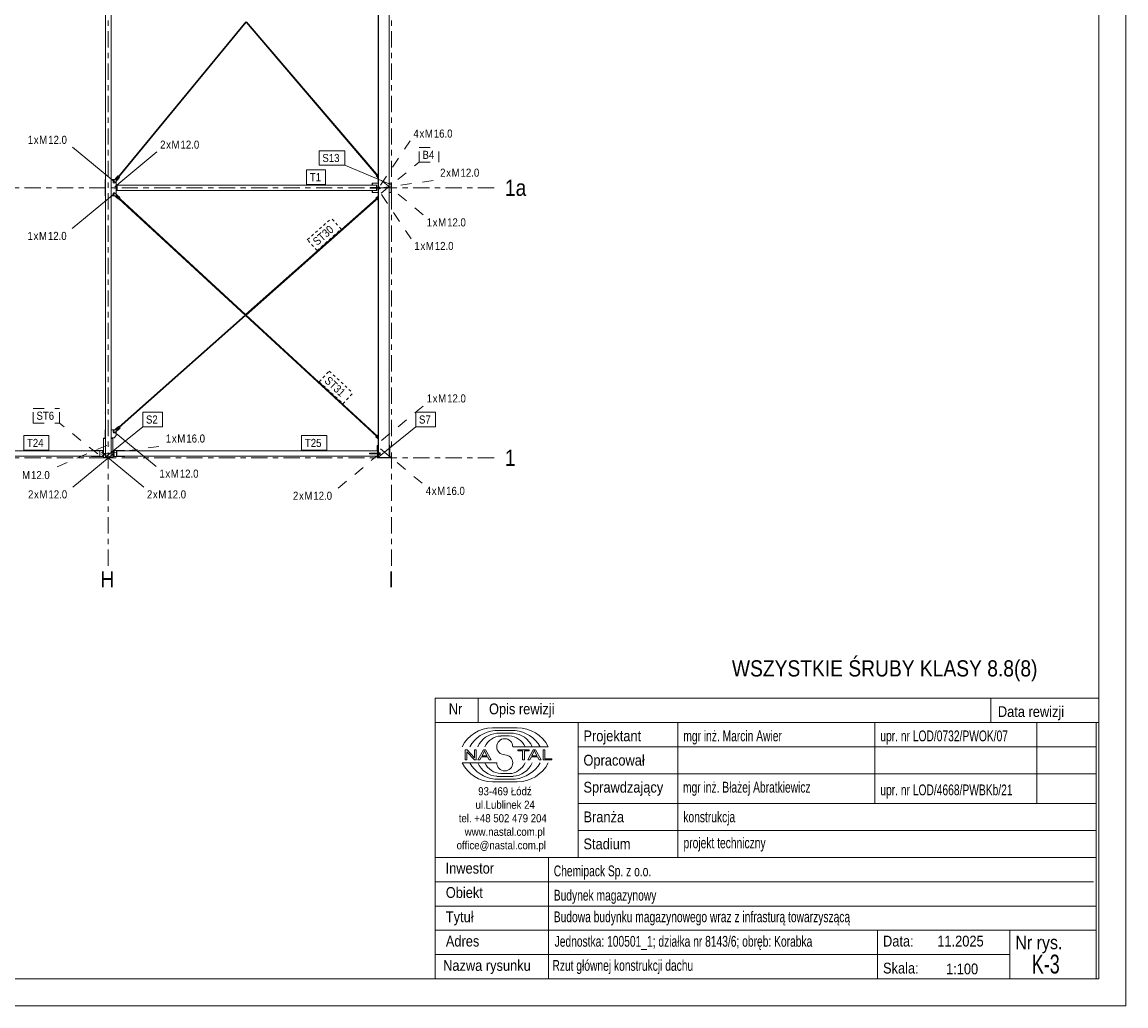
# Model space of a CAD drawing. Header units: millimetres. Extents: x -54 to 556, y -102 to 998.
# Tile 11 of 34: x 352 to 556, y -102 to 81. Entities that reach past the tile are written whole.
import ezdxf

# ---------------------------------------------------------------- set-up
doc = ezdxf.new("R2010")
doc.units = ezdxf.units.MM
for name, pattern in [('XKITLINE00', [0]), ('XKITLINE02', [4, 2, -2]), ('XKITLINE03', [6, 3, -1, 1, -1]), ('XKITLINE04', [3, 0.5, -0.5, 0.5, -0.5, 0.5, -0.5])]:
    doc.linetypes.add(name, pattern=pattern)
for name, color, linetype, lineweight in [('Arkusz rysunku', 3, 'Continuous', 0), ('Element', 2, 'Continuous', 0), ('Inny typ obiektu', 7, 'Continuous', 0), ('Spoina', 1, 'Continuous', 0), ('Znak elementu', 2, 'Continuous', 0), ('Znak śruby', 4, 'Continuous', 0), ('Śruba', 3, 'Continuous', 0)]:
    doc.layers.add(name, color=color, linetype=linetype, lineweight=lineweight)
doc.styles.add('ARIAL', font='ARIAL.TTF')

msp = doc.modelspace()

# ---------------------------------------------------------------- hatches: boundary and pattern name
at = {"layer": 'Śruba'}
for points in [[(368.59, 51.09), (368.59, 51.1), (368.6, 51.11), (368.6, 51.11), (368.6, 51.12), (368.6, 51.13), (368.61, 51.13), (368.61, 51.14), (368.62, 51.14), (368.62, 51.15), (368.63, 51.15), (368.64, 51.15), (368.64, 51.15), (368.65, 51.16), (368.66, 51.16), (368.66, 51.16), (368.67, 51.16), (368.68, 51.16), (368.68, 51.15), (368.69, 51.15), (368.7, 51.15), (368.7, 51.15), (368.71, 51.14), (368.71, 51.14), (368.72, 51.13), (368.72, 51.13), (368.72, 51.12), (368.73, 51.11), (368.73, 51.11), (368.73, 51.1), (368.73, 51.09), (368.73, 51.09), (368.73, 51.08), (368.73, 51.07), (368.73, 51.07), (368.73, 51.06), (368.72, 51.05), (368.72, 51.05), (368.72, 51.04), (368.71, 51.04), (368.71, 51.03), (368.7, 51.03), (368.7, 51.03), (368.69, 51.02), (368.68, 51.02), (368.68, 51.02), (368.67, 51.02), (368.66, 51.02), (368.66, 51.02), (368.65, 51.02), (368.64, 51.02), (368.64, 51.02), (368.63, 51.03), (368.62, 51.03), (368.62, 51.03), (368.61, 51.04), (368.61, 51.04), (368.6, 51.05), (368.6, 51.05), (368.6, 51.06), (368.6, 51.07), (368.59, 51.07), (368.59, 51.08), (368.59, 51.09)], [(368.68, 50.21), (368.68, 50.21), (368.68, 50.22), (368.68, 50.23), (368.69, 50.23), (368.69, 50.24), (368.69, 50.24), (368.7, 50.25), (368.7, 50.25), (368.71, 50.26), (368.72, 50.26), (368.72, 50.26), (368.73, 50.27), (368.73, 50.27), (368.74, 50.27), (368.75, 50.27), (368.76, 50.27), (368.76, 50.27), (368.77, 50.27), (368.78, 50.26), (368.78, 50.26), (368.79, 50.26), (368.79, 50.25), (368.8, 50.25), (368.8, 50.24), (368.81, 50.24), (368.81, 50.23), (368.81, 50.23), (368.82, 50.22), (368.82, 50.21), (368.82, 50.21), (368.82, 50.2), (368.82, 50.19), (368.82, 50.19), (368.82, 50.18), (368.81, 50.17), (368.81, 50.17), (368.81, 50.16), (368.8, 50.16), (368.8, 50.15), (368.79, 50.15), (368.79, 50.14), (368.78, 50.14), (368.78, 50.14), (368.77, 50.13), (368.76, 50.13), (368.76, 50.13), (368.75, 50.13), (368.74, 50.13), (368.73, 50.13), (368.73, 50.13), (368.72, 50.14), (368.72, 50.14), (368.71, 50.14), (368.7, 50.15), (368.7, 50.15), (368.69, 50.16), (368.69, 50.16), (368.69, 50.17), (368.68, 50.17), (368.68, 50.18), (368.68, 50.19), (368.68, 50.19), (368.68, 50.2)], [(368.68, 49.81), (368.68, 49.81), (368.68, 49.82), (368.68, 49.83), (368.69, 49.83), (368.69, 49.84), (368.69, 49.84), (368.7, 49.85), (368.7, 49.85), (368.71, 49.86), (368.72, 49.86), (368.72, 49.86), (368.73, 49.87), (368.73, 49.87), (368.74, 49.87), (368.75, 49.87), (368.76, 49.87), (368.76, 49.87), (368.77, 49.87), (368.78, 49.86), (368.78, 49.86), (368.79, 49.86), (368.79, 49.85), (368.8, 49.85), (368.8, 49.84), (368.81, 49.84), (368.81, 49.83), (368.81, 49.83), (368.82, 49.82), (368.82, 49.81), (368.82, 49.81), (368.82, 49.8), (368.82, 49.79), (368.82, 49.79), (368.82, 49.78), (368.81, 49.77), (368.81, 49.77), (368.81, 49.76), (368.8, 49.76), (368.8, 49.75), (368.79, 49.75), (368.79, 49.74), (368.78, 49.74), (368.78, 49.74), (368.77, 49.73), (368.76, 49.73), (368.76, 49.73), (368.75, 49.73), (368.74, 49.73), (368.73, 49.73), (368.73, 49.73), (368.72, 49.74), (368.72, 49.74), (368.71, 49.74), (368.7, 49.75), (368.7, 49.75), (368.69, 49.76), (368.69, 49.76), (368.69, 49.77), (368.68, 49.77), (368.68, 49.78), (368.68, 49.79), (368.68, 49.79), (368.68, 49.8)], [(368.54, 48.87), (368.54, 48.87), (368.54, 48.88), (368.55, 48.89), (368.55, 48.89), (368.55, 48.9), (368.56, 48.91), (368.56, 48.91), (368.57, 48.92), (368.57, 48.92), (368.58, 48.92), (368.58, 48.93), (368.59, 48.93), (368.6, 48.93), (368.6, 48.93), (368.61, 48.93), (368.62, 48.93), (368.62, 48.93), (368.63, 48.93), (368.64, 48.93), (368.64, 48.92), (368.65, 48.92), (368.65, 48.92), (368.66, 48.91), (368.66, 48.91), (368.67, 48.9), (368.67, 48.89), (368.67, 48.89), (368.68, 48.88), (368.68, 48.87), (368.68, 48.87), (368.68, 48.86), (368.68, 48.85), (368.68, 48.85), (368.68, 48.84), (368.67, 48.83), (368.67, 48.83), (368.67, 48.82), (368.66, 48.82), (368.66, 48.81), (368.65, 48.81), (368.65, 48.8), (368.64, 48.8), (368.64, 48.8), (368.63, 48.79), (368.62, 48.79), (368.62, 48.79), (368.61, 48.79), (368.6, 48.79), (368.6, 48.79), (368.59, 48.79), (368.58, 48.8), (368.58, 48.8), (368.57, 48.8), (368.57, 48.81), (368.56, 48.81), (368.56, 48.82), (368.55, 48.82), (368.55, 48.83), (368.55, 48.83), (368.54, 48.84), (368.54, 48.85), (368.54, 48.85), (368.54, 48.86)], [(368.55, 4.84), (368.55, 4.85), (368.55, 4.85), (368.55, 4.86), (368.55, 4.87), (368.56, 4.87), (368.56, 4.88), (368.57, 4.88), (368.57, 4.89), (368.58, 4.89), (368.58, 4.9), (368.59, 4.9), (368.59, 4.9), (368.6, 4.9), (368.61, 4.9), (368.61, 4.9), (368.62, 4.9), (368.63, 4.9), (368.63, 4.9), (368.64, 4.9), (368.65, 4.9), (368.65, 4.89), (368.66, 4.89), (368.66, 4.88), (368.67, 4.88), (368.67, 4.87), (368.68, 4.87), (368.68, 4.86), (368.68, 4.85), (368.68, 4.85), (368.68, 4.84), (368.68, 4.83), (368.68, 4.83), (368.68, 4.82), (368.68, 4.81), (368.68, 4.81), (368.68, 4.8), (368.67, 4.8), (368.67, 4.79), (368.66, 4.78), (368.66, 4.78), (368.65, 4.78), (368.65, 4.77), (368.64, 4.77), (368.64, 4.77), (368.63, 4.77), (368.62, 4.76), (368.61, 4.76), (368.61, 4.76), (368.6, 4.77), (368.59, 4.77), (368.59, 4.77), (368.58, 4.77), (368.58, 4.78), (368.57, 4.78), (368.57, 4.78), (368.56, 4.79), (368.56, 4.8), (368.55, 4.8), (368.55, 4.81), (368.55, 4.81), (368.55, 4.82), (368.55, 4.83), (368.54, 4.83)], [(366.24, 1.01), (366.24, 1.01), (366.24, 1.02), (366.24, 1.03), (366.25, 1.03), (366.25, 1.04), (366.25, 1.04), (366.26, 1.05), (366.26, 1.05), (366.27, 1.06), (366.27, 1.06), (366.28, 1.06), (366.29, 1.07), (366.29, 1.07), (366.3, 1.07), (366.31, 1.07), (366.31, 1.07), (366.32, 1.07), (366.33, 1.07), (366.33, 1.06), (366.34, 1.06), (366.35, 1.06), (366.35, 1.05), (366.36, 1.05), (366.36, 1.04), (366.37, 1.04), (366.37, 1.03), (366.37, 1.03), (366.37, 1.02), (366.38, 1.01), (366.38, 1.01), (366.38, 1), (366.38, 0.99), (366.38, 0.99), (366.37, 0.98), (366.37, 0.97), (366.37, 0.97), (366.37, 0.96), (366.36, 0.96), (366.36, 0.95), (366.35, 0.95), (366.35, 0.94), (366.34, 0.94), (366.33, 0.94), (366.33, 0.93), (366.32, 0.93), (366.31, 0.93), (366.31, 0.93), (366.3, 0.93), (366.29, 0.93), (366.29, 0.93), (366.28, 0.94), (366.27, 0.94), (366.27, 0.94), (366.26, 0.95), (366.26, 0.95), (366.25, 0.96), (366.25, 0.96), (366.25, 0.97), (366.24, 0.97), (366.24, 0.98), (366.24, 0.99), (366.24, 0.99), (366.24, 1)], [(366.24, 0.61), (366.24, 0.61), (366.24, 0.62), (366.24, 0.63), (366.25, 0.63), (366.25, 0.64), (366.25, 0.64), (366.26, 0.65), (366.26, 0.65), (366.27, 0.66), (366.27, 0.66), (366.28, 0.66), (366.29, 0.67), (366.29, 0.67), (366.3, 0.67), (366.31, 0.67), (366.31, 0.67), (366.32, 0.67), (366.33, 0.67), (366.33, 0.66), (366.34, 0.66), (366.35, 0.66), (366.35, 0.65), (366.36, 0.65), (366.36, 0.64), (366.37, 0.64), (366.37, 0.63), (366.37, 0.63), (366.37, 0.62), (366.38, 0.61), (366.38, 0.61), (366.38, 0.6), (366.38, 0.59), (366.38, 0.59), (366.37, 0.58), (366.37, 0.57), (366.37, 0.57), (366.37, 0.56), (366.36, 0.56), (366.36, 0.55), (366.35, 0.55), (366.35, 0.54), (366.34, 0.54), (366.33, 0.54), (366.33, 0.53), (366.32, 0.53), (366.31, 0.53), (366.31, 0.53), (366.3, 0.53), (366.29, 0.53), (366.29, 0.53), (366.28, 0.54), (366.27, 0.54), (366.27, 0.54), (366.26, 0.55), (366.26, 0.55), (366.25, 0.56), (366.25, 0.56), (366.25, 0.57), (366.24, 0.57), (366.24, 0.58), (366.24, 0.59), (366.24, 0.59), (366.24, 0.6)], [(368.64, 1.01), (368.64, 1.01), (368.64, 1.02), (368.64, 1.03), (368.64, 1.03), (368.65, 1.04), (368.65, 1.04), (368.66, 1.05), (368.66, 1.05), (368.67, 1.06), (368.67, 1.06), (368.68, 1.06), (368.69, 1.07), (368.69, 1.07), (368.7, 1.07), (368.71, 1.07), (368.71, 1.07), (368.72, 1.07), (368.73, 1.07), (368.73, 1.06), (368.74, 1.06), (368.74, 1.06), (368.75, 1.05), (368.76, 1.05), (368.76, 1.04), (368.76, 1.04), (368.77, 1.03), (368.77, 1.03), (368.77, 1.02), (368.77, 1.01), (368.78, 1.01), (368.78, 1), (368.78, 0.99), (368.77, 0.99), (368.77, 0.98), (368.77, 0.97), (368.77, 0.97), (368.76, 0.96), (368.76, 0.96), (368.76, 0.95), (368.75, 0.95), (368.74, 0.94), (368.74, 0.94), (368.73, 0.94), (368.73, 0.93), (368.72, 0.93), (368.71, 0.93), (368.71, 0.93), (368.7, 0.93), (368.69, 0.93), (368.69, 0.93), (368.68, 0.94), (368.67, 0.94), (368.67, 0.94), (368.66, 0.95), (368.66, 0.95), (368.65, 0.96), (368.65, 0.96), (368.64, 0.97), (368.64, 0.97), (368.64, 0.98), (368.64, 0.99), (368.64, 0.99), (368.64, 1)], [(368.64, 0.61), (368.64, 0.61), (368.64, 0.62), (368.64, 0.63), (368.64, 0.63), (368.65, 0.64), (368.65, 0.64), (368.66, 0.65), (368.66, 0.65), (368.67, 0.66), (368.67, 0.66), (368.68, 0.66), (368.69, 0.67), (368.69, 0.67), (368.7, 0.67), (368.71, 0.67), (368.71, 0.67), (368.72, 0.67), (368.73, 0.67), (368.73, 0.66), (368.74, 0.66), (368.74, 0.66), (368.75, 0.65), (368.76, 0.65), (368.76, 0.64), (368.76, 0.64), (368.77, 0.63), (368.77, 0.63), (368.77, 0.62), (368.77, 0.61), (368.78, 0.61), (368.78, 0.6), (368.78, 0.59), (368.77, 0.59), (368.77, 0.58), (368.77, 0.57), (368.77, 0.57), (368.76, 0.56), (368.76, 0.56), (368.76, 0.55), (368.75, 0.55), (368.74, 0.54), (368.74, 0.54), (368.73, 0.54), (368.73, 0.53), (368.72, 0.53), (368.71, 0.53), (368.71, 0.53), (368.7, 0.53), (368.69, 0.53), (368.69, 0.53), (368.68, 0.54), (368.67, 0.54), (368.67, 0.54), (368.66, 0.55), (368.66, 0.55), (368.65, 0.56), (368.65, 0.56), (368.64, 0.57), (368.64, 0.57), (368.64, 0.58), (368.64, 0.59), (368.64, 0.59), (368.64, 0.6)]]:
    msp.add_hatch(color=256, dxfattribs=at).paths.add_polyline_path(points, flags=17)

# ---------------------------------------------------------------- linework, layer by layer
at = {"layer": 'Arkusz rysunku', "linetype": 'XKITLINE00', "lineweight": 0}
for p, q in [((556.05, -101.5), (556.05, 998.5)), ((551.05, -96.5), (551.05, 993.5)), ((-48.95, -96.5), (551.05, -96.5)), ((-53.95, -101.5), (556.05, -101.5))]:
    msp.add_line(p, q, dxfattribs=at)
at = {"layer": 'Element', "linetype": 'XKITLINE00', "lineweight": 0}
for p, q in [((367, 0.08), (367, 109.82)), ((367.03, 0.08), (367.03, 109.82)), ((367.03, 0.08), (367.03, 109.82)), ((368.03, 0.08), (368.03, 109.82)), ((417.5, 52.43), (417.5, 108.5)), ((417.51, 52.43), (417.51, 108.5)), ((417.56, 0.08), (417.56, 109.82)), ((417.56, 109.82), (417.56, 0.08)), ((419.56, 0.08), (419.56, 109.82)), ((367, 0.08), (367, 106.51)), ((368.99, 51.4), (393.05, 80.63)), ((369.41, 52.09), (392.97, 80.72)), ((417.27, 52.28), (393.05, 80.63)), ((417.56, 52.13), (393.13, 80.72)), ((366.95, 48.5), (366.95, 51.5)), ((367, 51.5), (366.95, 51.5)), ((366.95, 48.5), (366.95, 51.5)), ((368.03, 51.5), (368.6, 51.5)), ((368.43, 51.14), (369.29, 52.19)), ((368.43, 51.14), (368.45, 51)), ((368.43, 51.14), (368.44, 51.14)), ((368.44, 51.14), (369.29, 52.19)), ((368.45, 51), (368.44, 51.14)), ((368.67, 51.43), (368.6, 51.5)), ((369.62, 51.92), (368.76, 50.88)), ((369.41, 52.09), (368.9, 51.47)), ((368.9, 51.47), (368.99, 51.4)), ((368.93, 51.45), (368.95, 51.44)), ((368.95, 51.44), (368.97, 51.42)), ((369, 51.1), (368.97, 51.13)), ((368.99, 51.4), (369.5, 52.01)), ((369.29, 52.19), (369.29, 52.19)), ((369.29, 52.19), (369.41, 52.09)), ((369.5, 52.01), (369.5, 52.01)), ((369.5, 52.01), (369.62, 51.92)), ((417.16, 52.18), (417.27, 52.28)), ((417.16, 52.18), (417.28, 52.28)), ((417.56, 51.71), (417.16, 52.18)), ((417.16, 52.18), (417.16, 52.18)), ((417.56, 51.72), (417.16, 52.18)), ((417.27, 52.28), (417.28, 52.28)), ((417.28, 52.28), (417.56, 51.95)), ((417.36, 52.36), (417.48, 52.46)), ((417.37, 52.36), (417.48, 52.46)), ((417.37, 52.36), (417.37, 52.36)), ((417.56, 52.13), (417.37, 52.36)), ((417.48, 52.46), (417.48, 52.46)), ((417.48, 52.46), (417.56, 52.36)), ((417.5, 50.06), (417.5, 51.78)), ((417.51, 50.06), (417.51, 51.78)), ((368.45, 51), (368.62, 50.86)), ((368.45, 51), (368.45, 51)), ((368.62, 50.86), (368.45, 51)), ((368.54, 49.08), (368.68, 49.08)), ((368.54, 49.08), (368.68, 49.08)), ((368.76, 50.88), (368.62, 50.86)), ((368.62, 50.86), (368.62, 50.86)), ((368.68, 49.08), (369.67, 48.17)), ((369, 48.9), (369, 51.1)), ((369, 50.48), (369.09, 50.48)), ((369, 49.52), (369.09, 49.52)), ((369.08, 50.48), (369.08, 50.5)), ((369.08, 50.5), (369.09, 50.5)), ((369.08, 49.5), (369.08, 49.52)), ((369.09, 49.5), (369.08, 49.5)), ((369.09, 50.48), (369.09, 50.5)), ((369.09, 50.5), (369.09, 49.5)), ((369.09, 50.5), (369.15, 50.5)), ((369.09, 49.5), (369.09, 49.52)), ((369.09, 49.5), (369.15, 49.5)), ((369.11, 49.5), (369.11, 50.5)), ((369.15, 50.5), (369.15, 49.5)), ((369.15, 50.5), (369.15, 49.5)), ((369.15, 50.5), (417.21, 50.5)), ((369.15, 49.5), (417.21, 49.5)), ((417.21, 50.06), (416.01, 50.06)), ((416.01, 50.06), (416.01, 49.94)), ((416.01, 49.94), (417.21, 49.94)), ((416.4, 50.5), (416.4, 50.85)), ((416.4, 50.85), (416.45, 50.85)), ((416.4, 49.15), (416.4, 49.5)), ((416.45, 49.15), (416.4, 49.15)), ((417.5, 50.85), (416.45, 50.85)), ((416.45, 50.5), (416.45, 50.85)), ((416.45, 50.5), (416.45, 50.85)), ((416.45, 49.15), (416.45, 49.5)), ((416.45, 49.15), (416.45, 49.5)), ((417.5, 49.15), (416.45, 49.15)), ((417.21, 50.5), (417.21, 50.06)), ((417.25, 50.5), (417.21, 50.5)), ((417.21, 50.06), (417.21, 50.5)), ((417.25, 50.06), (417.21, 50.06)), ((417.21, 49.94), (417.21, 49.5)), ((417.25, 49.94), (417.21, 49.94)), ((417.21, 49.5), (417.21, 49.94)), ((417.25, 49.5), (417.21, 49.5)), ((417.25, 50.06), (417.25, 50.5)), ((417.25, 50.06), (417.56, 50.06)), ((417.25, 49.5), (417.25, 49.94)), ((417.25, 49.94), (417.55, 49.94)), ((417.5, 48.47), (417.5, 49.94)), ((417.51, 48.47), (417.51, 49.94)), ((417.51, 49.82), (417.51, 49.94)), ((417.56, 49.82), (417.51, 49.82)), ((417.55, 49.94), (417.56, 49.94)), ((419.56, 50.85), (419.95, 50.85)), ((419.95, 49.15), (419.56, 49.15)), ((419.95, 50.85), (419.95, 49.15)), ((419.95, 50.85), (420, 50.85)), ((420, 49.15), (419.95, 49.15)), ((420, 50.85), (420, 49.15)), ((367, 48.5), (366.95, 48.5)), ((368.03, 48.5), (368.6, 48.5)), ((368.53, 49.08), (368.39, 48.92)), ((368.39, 48.92), (368.54, 49.08)), ((368.39, 48.92), (368.39, 48.77)), ((368.39, 48.92), (368.39, 48.92)), ((368.39, 48.77), (368.39, 48.92)), ((368.39, 48.77), (369.38, 47.86)), ((368.39, 48.77), (368.39, 48.77)), ((369.39, 47.86), (368.39, 48.77)), ((368.53, 49.08), (368.54, 49.08)), ((368.6, 48.5), (368.64, 48.54)), ((368.98, 48.6), (368.9, 48.51)), ((368.9, 48.51), (369.49, 47.97)), ((368.94, 48.56), (368.92, 48.54)), ((368.94, 48.84), (369, 48.9)), ((368.96, 48.57), (368.94, 48.56)), ((369.57, 48.06), (368.98, 48.6)), ((368.98, 48.6), (392.96, 26.5)), ((369.38, 47.86), (369.39, 47.86)), ((369.49, 47.97), (369.39, 47.86)), ((369.49, 47.97), (392.87, 26.42)), ((369.67, 48.17), (369.57, 48.06)), ((369.57, 48.06), (369.57, 48.06)), ((392.96, 26.5), (417.16, 47.96)), ((393.04, 26.42), (417.56, 48.16)), ((417.56, 48.52), (417.06, 48.08)), ((417.06, 48.08), (417.56, 48.52)), ((417.06, 48.08), (417.16, 47.96)), ((417.06, 48.08), (417.06, 48.08)), ((417.16, 47.96), (417.06, 48.08)), ((417.56, 48.32), (417.16, 47.96)), ((417.16, 47.96), (417.16, 47.96)), ((417.24, 47.87), (417.56, 48.15)), ((417.24, 47.87), (417.34, 47.76)), ((417.24, 47.87), (417.24, 47.87)), ((417.34, 47.76), (417.24, 47.87)), ((417.56, 47.95), (417.34, 47.76)), ((417.34, 47.76), (417.34, 47.76)), ((417.5, 4.08), (417.5, 47.9)), ((417.51, 4.08), (417.51, 47.91)), ((368.99, 5.09), (392.96, 26.34)), ((369.51, 5.71), (392.87, 26.42)), ((392.95, 26.34), (417.18, 4.01)), ((393.04, 26.42), (417.56, 3.82)), ((366.95, 8.3), (366.95, 8.24)), ((366.95, 8.3), (367, 8.3)), ((366.95, 8.24), (367, 8.24)), ((367, 5.2), (367, 9.82)), ((367, 9.82), (367, 9.82)), ((368.03, 8.3), (368.05, 8.3)), ((368.03, 8.24), (368.05, 8.24)), ((368.05, 8.3), (368.05, 8.24)), ((366.95, 3.7), (366.95, 5.2)), ((367, 5.2), (366.95, 5.2)), ((366.95, 3.7), (366.95, 5.2)), ((368.03, 5.2), (368.6, 5.2)), ((368.4, 4.92), (368.39, 4.78)), ((368.39, 4.78), (368.4, 4.92)), ((368.53, 4.62), (368.39, 4.78)), ((368.39, 4.78), (368.39, 4.78)), ((368.54, 4.62), (368.39, 4.78)), ((368.4, 4.92), (369.41, 5.82)), ((368.4, 4.92), (369.41, 5.82)), ((368.4, 4.92), (368.4, 4.92)), ((368.68, 4.61), (368.53, 4.62)), ((368.53, 4.62), (368.54, 4.62)), ((368.68, 4.61), (368.54, 4.62)), ((368.65, 5.15), (368.6, 5.2)), ((368.6, 3.7), (369, 4.1)), ((369.69, 5.51), (368.68, 4.61)), ((369.51, 5.71), (368.91, 5.18)), ((368.91, 5.18), (368.99, 5.09)), ((368.94, 5.15), (368.95, 5.13)), ((368.95, 5.13), (368.97, 5.11)), ((369, 4.8), (368.95, 4.85)), ((368.99, 5.09), (369.59, 5.62)), ((369, 4.1), (369, 4.8)), ((369.41, 5.82), (369.41, 5.82)), ((369.41, 5.82), (369.51, 5.71)), ((369.59, 5.62), (369.59, 5.62)), ((369.59, 5.62), (369.69, 5.51)), ((417.26, 4.1), (417.36, 4.21)), ((417.26, 4.1), (417.36, 4.21)), ((417.26, 4.1), (417.26, 4.1)), ((417.56, 3.82), (417.26, 4.1)), ((417.36, 4.21), (417.36, 4.21)), ((417.36, 4.21), (417.56, 4.03)), ((366.65, 3.47), (366.65, 3.6)), ((366.65, 3.6), (367, 3.6)), ((367, 3.55), (366.65, 3.55)), ((366.65, 1.35), (366.65, 3.55)), ((366.65, 0.05), (366.65, 3.55)), ((366.65, 3.47), (366.65, 3.47)), ((367, 3.7), (366.95, 3.7)), ((368.03, 3.7), (368.6, 3.7)), ((368.03, 3.6), (368.35, 3.6)), ((368.03, 3.55), (368.35, 3.55)), ((368.35, 3.6), (368.35, 3.55)), ((368.35, 3.55), (368.35, 0.05)), ((417.07, 3.9), (417.17, 4.01)), ((417.56, 3.45), (417.07, 3.9)), ((417.07, 3.9), (417.08, 3.9)), ((417.08, 3.9), (417.18, 4.01)), ((417.56, 3.46), (417.08, 3.9)), ((417.17, 4.01), (417.18, 4.01)), ((417.18, 4.01), (417.56, 3.66)), ((417.3, 2.18), (417.3, 2.3)), ((417.3, 2.3), (417.5, 2.3)), ((417.5, 2.25), (417.3, 2.25)), ((417.3, 1.3), (417.3, 2.25)), ((417.3, 1.3), (417.3, 2.25)), ((417.3, 2.18), (417.3, 2.18)), ((417.5, 0.85), (417.5, 3.5)), ((417.51, 0.85), (417.51, 3.5)), ((417.51, 2.2), (417.51, 2.28)), ((417.51, 2.28), (417.56, 2.28)), ((417.56, 2.2), (417.51, 2.2)), ((419.56, 2.3), (419.7, 2.3)), ((419.56, 2.25), (419.7, 2.25)), ((419.7, 2.3), (419.7, 2.25)), ((419.7, 2.25), (419.7, 0.05)), ((316.61, 1.3), (365.93, 1.3)), ((365.93, 0.3), (316.61, 0.3)), ((364.41, 1.3), (364.41, 1.35)), ((364.41, 1.35), (364.42, 1.35)), ((364.41, 0.25), (364.41, 0.3)), ((364.41, 0.25), (364.42, 0.25)), ((364.42, 1.3), (364.42, 1.35)), ((364.42, 1.35), (366.31, 1.35)), ((364.42, 0.25), (364.42, 0.3)), ((366.31, 0.25), (364.42, 0.25)), ((365.93, 1.3), (365.93, 0.3)), ((365.97, 1.3), (365.93, 1.3)), ((365.93, 1.3), (365.93, 0.3)), ((365.97, 0.3), (365.93, 0.3)), ((365.97, 1.3), (365.97, 0.3)), ((366.31, 1.35), (366.56, 1.1)), ((366.31, 1.35), (366.65, 1.35)), ((366.56, 0.5), (366.31, 0.25)), ((366.31, 0.25), (366.65, 0.25)), ((366.56, 1.1), (366.56, 0.5)), ((366.65, 1.35), (366.65, 0.25)), ((366.65, 0.05), (366.65, 0.25)), ((366.65, 0), (366.65, 0.13)), ((366.65, 0.13), (366.65, 0.13)), ((367, 0.05), (366.65, 0.05)), ((366.65, 0), (367, 0)), ((367, 0.08), (367, 0.08)), ((367, 0.08), (367, 0)), ((367, 0.08), (367.03, 0.08)), ((367.03, 0.08), (367.03, 0.08)), ((367.03, 0.08), (368.03, 0.08)), ((367.03, 0.08), (367.03, 0)), ((368.03, 0), (368.03, 0.08)), ((368.35, 0.05), (368.03, 0.05)), ((368.03, 0), (368.35, 0)), ((368.35, 1.35), (368.7, 1.35)), ((368.35, 0.25), (368.35, 1.35)), ((368.7, 0.25), (368.35, 0.25)), ((368.35, 0), (368.35, 0.05)), ((368.7, 1.35), (368.45, 1.1)), ((368.45, 1.1), (368.45, 0.5)), ((368.45, 1.1), (368.46, 1.1)), ((368.45, 0.5), (368.7, 0.25)), ((368.45, 0.5), (368.46, 0.5)), ((368.46, 1.1), (368.71, 1.35)), ((368.46, 0.5), (368.46, 1.1)), ((368.71, 0.25), (368.46, 0.5)), ((368.7, 1.35), (368.71, 1.35)), ((368.7, 0.25), (368.71, 0.25)), ((368.71, 1.35), (370.59, 1.35)), ((370.59, 0.25), (368.71, 0.25)), ((369.11, 1.3), (369.06, 1.3)), ((369.06, 1.3), (369.06, 0.3)), ((369.06, 0.3), (369.11, 0.3)), ((369.07, 0.3), (369.07, 1.3)), ((369.11, 0.3), (369.11, 1.3)), ((369.11, 1.3), (369.11, 0.3)), ((369.11, 1.3), (417.42, 1.3)), ((369.11, 0.3), (417.42, 0.3)), ((370.59, 1.3), (370.59, 1.35)), ((370.59, 0.25), (370.59, 0.3)), ((415.92, 0.75), (415.92, 0.85)), ((415.92, 0.75), (415.92, 0.85)), ((415.92, 0.85), (417.56, 0.85)), ((417.56, 0.75), (415.92, 0.75)), ((417.3, 0.05), (417.3, 0.3)), ((417.3, 0.05), (417.3, 0.3)), ((417.3, 0), (417.3, 0.12)), ((417.3, 0.12), (417.3, 0.12)), ((417.5, 0.05), (417.3, 0.05)), ((417.3, 0), (417.5, 0)), ((417.42, 0.85), (417.42, 1.3)), ((417.46, 1.3), (417.42, 1.3)), ((417.42, 1.3), (417.42, 0.85)), ((417.42, 0.3), (417.42, 0.75)), ((417.42, 0.3), (417.42, 0.75)), ((417.46, 0.3), (417.42, 0.3)), ((417.46, 0.85), (417.46, 1.3)), ((417.46, 0.75), (417.46, 0.3)), ((417.5, 0.08), (417.5, 0.75)), ((417.5, 0.08), (417.51, 0.08)), ((417.5, 0.08), (417.5, 0)), ((417.5, 0.08), (417.56, 0.08)), ((417.5, 0), (419.56, 0)), ((417.51, 0.08), (417.51, 0.75)), ((417.51, 0.65), (417.51, 0.75)), ((417.56, 0.65), (417.51, 0.65)), ((417.56, 0.75), (417.56, 0.75)), ((417.56, 0.08), (417.56, 0.08)), ((417.56, 0.08), (419.56, 0.08)), ((417.56, 0.08), (417.56, 0)), ((419.56, 0), (419.56, 0.08)), ((419.7, 0.05), (419.56, 0.05)), ((419.56, 0), (419.7, 0)), ((419.7, 0.16), (419.96, 0.16)), ((420, 0.12), (419.7, 0.12)), ((419.7, 0), (419.7, 0.05)), ((419.96, 0.16), (419.96, 0.72)), ((419.96, 0.72), (420, 0.72)), ((420, 0.72), (420, 0.12)), ((367, 0), (368.03, 0))]:
    msp.add_line(p, q, dxfattribs=at)
at = {"layer": 'Inny typ obiektu', "linetype": 'XKITLINE00', "lineweight": 0}
for p, q in [((428.05, -44.5), (428.05, -49)), ((428.05, -44.5), (551.05, -44.5)), ((436.05, -44.5), (436.05, -49)), ((531.05, -44.5), (531.05, -49)), ((551.05, -44.5), (551.05, -49)), ((551.05, -49), (428.05, -49)), ((428.05, -96.5), (428.05, -49)), ((428.05, -49), (550.55, -49)), ((454.55, -49), (454.55, -74)), ((473.05, -74), (473.05, -49)), ((509.55, -49), (509.55, -64)), ((539.55, -49), (539.55, -64)), ((550.55, -49), (550.55, -96.5)), ((438.67, -50.01), (443.28, -50)), ((439.12, -50.51), (442.91, -50.5)), ((439.51, -51.01), (442.5, -51.01)), ((440.25, -51.52), (441.78, -51.51)), ((433.98, -54.06), (433.62, -54.06)), ((433.62, -54.06), (433.62, -55.94)), ((433.95, -54.46), (435.34, -55.94)), ((433.95, -55.94), (433.95, -54.46)), ((435.36, -55.54), (433.98, -54.06)), ((435.7, -54.06), (435.36, -54.06)), ((435.36, -54.06), (435.36, -55.54)), ((435.7, -55.94), (435.7, -54.06)), ((437.01, -54.06), (435.99, -55.94)), ((436.76, -55.17), (437.19, -54.26)), ((437.65, -55.17), (436.76, -55.17)), ((437.38, -54.06), (437.01, -54.06)), ((437.19, -54.26), (437.65, -55.17)), ((438.46, -55.94), (437.38, -54.06)), ((442.47, -53.51), (449.03, -53.51)), ((445.48, -54.06), (443.39, -54.06)), ((443.39, -54.06), (443.39, -54.28)), ((443.39, -54.28), (444.26, -54.28)), ((444.26, -54.28), (444.26, -55.94)), ((444.61, -55.94), (444.61, -54.28)), ((444.61, -54.28), (445.48, -54.28)), ((446.26, -54.06), (445.25, -55.94)), ((445.48, -54.28), (445.48, -54.06)), ((446.01, -55.17), (446.44, -54.26)), ((446.91, -55.17), (446.01, -55.17)), ((446.64, -54.06), (446.26, -54.06)), ((446.45, -54.26), (446.44, -54.26)), ((446.45, -54.26), (446.91, -55.17)), ((447.72, -55.94), (446.64, -54.06)), ((448.41, -54.06), (448.06, -54.06)), ((448.06, -54.06), (448.06, -55.94)), ((448.41, -55.72), (448.41, -54.06)), ((454.55, -53.5), (550.55, -53.5)), ((439.48, -56.49), (433.05, -56.49)), ((433.62, -55.94), (433.95, -55.94)), ((435.34, -55.94), (435.7, -55.94)), ((435.99, -55.94), (436.36, -55.94)), ((436.36, -55.94), (436.66, -55.37)), ((436.66, -55.37), (437.76, -55.37)), ((437.76, -55.37), (438.07, -55.94)), ((438.07, -55.94), (438.46, -55.94)), ((444.26, -55.94), (444.61, -55.94)), ((445.25, -55.94), (445.62, -55.94)), ((445.62, -55.94), (445.91, -55.37)), ((445.91, -55.37), (447.01, -55.37)), ((447.01, -55.37), (447.32, -55.94)), ((447.32, -55.94), (447.72, -55.94)), ((448.06, -55.94), (449.71, -55.94)), ((449.71, -55.72), (448.41, -55.72)), ((449.71, -55.94), (449.71, -55.72)), ((439.51, -58.99), (442.5, -58.99)), ((440.25, -58.48), (441.78, -58.49)), ((454.55, -58.5), (550.55, -58.5)), ((438.67, -59.99), (443.28, -60)), ((439.12, -59.49), (442.91, -59.5)), ((454.55, -64), (550.55, -64)), ((454.55, -69), (550.55, -69)), ((428.05, -74), (550.55, -74)), ((449.05, -96.5), (449.05, -74)), ((428.05, -78.5), (550.05, -78.5)), ((428.05, -83), (550.55, -83)), ((428.05, -87.5), (550.55, -87.5)), ((510.05, -96.5), (510.05, -87.5)), ((534.55, -96.5), (534.55, -87.5)), ((428.05, -92), (534.55, -92)), ((428.05, -96.5), (550.55, -96.5))]:
    msp.add_line(p, q, dxfattribs=at)
for centre, radius, start, end in [((438.77, -56.42), 6.42, 90.8317, 153.0136), ((439.72, -56.5), 6.02, 95.7347, 150.2266), ((439.75, -55.08), 4.07, 93.3428, 157.3393), ((442.27, -55.09), 4.08, 22.7023, 86.7527), ((442.29, -56.52), 6.04, 29.8256, 84.1252), ((443.3, -56.43), 6.43, 27.0191, 90.199), ((440.38, -54.9), 3.38, 92.229, 155.8008), ((440.97, -53.51), 1.49, 0.0741, 179.9259), ((441.64, -54.9), 3.39, 24.2351, 87.5913), ((440.97, -53.51), 1.49, 179.9259, 270), ((440.97, -56.5), 1.49, 0.0741, 90), ((438.77, -53.58), 6.42, 206.9864, 269.1683), ((439.72, -53.5), 6.02, 209.7734, 264.2653), ((439.75, -54.92), 4.07, 202.6607, 266.6572), ((440.38, -55.1), 3.38, 204.1992, 267.771), ((440.97, -56.49), 1.49, 180.0741, 359.9259), ((441.64, -55.1), 3.39, 272.4087, 335.7649), ((442.27, -54.91), 4.08, 273.2473, 337.2977), ((442.29, -53.48), 6.04, 275.8748, 330.1744), ((443.3, -53.57), 6.43, 269.801, 332.9809)]:
    msp.add_arc(centre, radius, start, end, dxfattribs=at)
at = {"layer": 'Spoina', "linetype": 'XKITLINE03', "lineweight": 0}
for p, q in [((367.5, -20), (367.5, 960)), ((420, -20), (420, 960)), ((-20, 50), (440, 50)), ((-20, 0), (440, 0))]:
    msp.add_line(p, q, dxfattribs=at)
at = {"layer": 'Znak elementu', "linetype": 'XKITLINE02', "lineweight": 0}
for p, q in [((425.13, 57.44), (428.78, 57.44)), ((425.13, 54.74), (425.13, 57.44)), ((428.78, 54.74), (428.78, 57.44)), ((418.06, 49.01), (425.13, 54.74)), ((425.13, 54.74), (428.78, 54.74)), ((353.61, 9.13), (358.48, 9.13)), ((353.61, 6.43), (353.61, 9.13)), ((358.48, 6.43), (358.48, 9.13)), ((353.61, 6.43), (358.48, 6.43)), ((365.55, 0.71), (358.48, 6.43))]:
    msp.add_line(p, q, dxfattribs=at)
at = {"layer": 'Znak elementu', "linetype": 'XKITLINE00', "lineweight": 0}
for p, q in [((406.58, 56.86), (411.34, 56.86)), ((406.58, 54.16), (406.58, 56.86)), ((411.34, 54.16), (411.34, 56.86)), ((404.25, 53.3), (407.78, 53.3)), ((404.25, 50.6), (404.25, 53.3)), ((406.58, 54.16), (411.34, 54.16)), ((407.78, 50.6), (407.78, 53.3)), ((420, 50.51), (411.34, 54.16)), ((404.25, 50.6), (407.78, 50.6)), ((373.9, 8.43), (377.55, 8.43)), ((373.9, 5.73), (373.9, 8.43)), ((377.55, 5.73), (377.55, 8.43)), ((424.48, 8.43), (428.12, 8.43)), ((424.48, 5.73), (424.48, 8.43)), ((428.12, 5.73), (428.12, 8.43)), ((351.85, 4.1), (356.5, 4.1)), ((351.85, 1.4), (351.85, 4.1)), ((356.5, 1.4), (356.5, 4.1)), ((366.83, 0), (373.9, 5.73)), ((373.9, 5.73), (377.55, 5.73)), ((403.34, 4.1), (407.99, 4.1)), ((403.34, 1.4), (403.34, 4.1)), ((407.99, 1.4), (407.99, 4.1)), ((417.4, 0), (424.48, 5.73)), ((424.48, 5.73), (428.12, 5.73)), ((351.85, 1.4), (356.5, 1.4)), ((403.34, 1.4), (407.99, 1.4))]:
    msp.add_line(p, q, dxfattribs=at)
at = {"layer": 'Znak elementu', "linetype": 'XKITLINE04', "lineweight": 0}
for p, q in [((404.39, 40.38), (408.87, 44.35)), ((410.66, 42.33), (408.87, 44.35)), ((406.19, 38.36), (410.66, 42.33)), ((406.19, 38.36), (404.39, 40.38)), ((406.6, 14.06), (408.43, 16.04)), ((408.43, 16.04), (412.83, 11.99)), ((406.6, 14.06), (411, 10)), ((411, 10), (412.83, 11.99))]:
    msp.add_line(p, q, dxfattribs=at)
at = {"layer": 'Znak śruby', "linetype": 'XKITLINE00', "lineweight": 0}
for p, q in [((368.66, 51.09), (360.88, 57.52)), ((368.74, 50.2), (376.52, 56.63)), ((368.61, 48.86), (360.83, 42.43)), ((368.61, 4.83), (376.39, -1.59)), ((368.7, 1), (360.92, -5.43)), ((366.3, 1), (374.08, -5.43))]:
    msp.add_line(p, q, dxfattribs=at)
at = {"layer": 'Znak śruby', "linetype": 'XKITLINE02', "lineweight": 0}
for p, q in [((417.95, 50.5), (423.45, 58.68)), ((417.78, 49.94), (428.4, 51.44)), ((418.13, 51.37), (425.91, 44.94)), ((418.13, 48.75), (423.63, 40.57)), ((418.13, 3.21), (425.91, 9.64)), ((367.22, 2.3), (357.7, -1.85)), ((366.97, 0.71), (377.59, 2.21)), ((417.79, 0.75), (410.01, -5.68)), ((417.95, 1.65), (425.73, -4.78))]:
    msp.add_line(p, q, dxfattribs=at)
at = {"layer": 'Śruba', "linetype": 'XKITLINE02', "lineweight": 0}
for p, q in [((418.14, 51.37), (418.12, 51.37)), ((417.71, 50.06), (417.71, 49.94)), ((417.71, 49.94), (417.71, 49.82)), ((417.72, 50.06), (417.72, 49.94)), ((417.72, 49.94), (417.72, 49.82)), ((417.78, 50.16), (417.78, 49.72)), ((417.79, 50.16), (417.79, 49.72)), ((417.85, 50.06), (417.85, 49.94)), ((417.85, 49.94), (417.85, 49.82)), ((417.86, 50.06), (417.86, 49.94)), ((417.86, 49.94), (417.86, 49.82)), ((417.96, 50.5), (417.95, 50.5)), ((417.96, 49.5), (417.95, 49.5)), ((419.06, 50.5), (419.05, 50.5)), ((419.06, 49.5), (419.05, 49.5)), ((418.14, 48.75), (418.13, 48.75)), ((367.23, 2.3), (367.22, 2.3)), ((367.79, 2.3), (367.78, 2.3)), ((418.14, 3.21), (418.13, 3.21)), ((366.84, 0.83), (366.84, 0.71)), ((366.84, 0.71), (366.84, 0.59)), ((366.97, 0.93), (366.97, 0.48)), ((367.09, 0.83), (367.09, 0.71)), ((367.09, 0.71), (367.09, 0.59)), ((367.23, 1.3), (367.22, 1.3)), ((367.79, 1.3), (367.78, 1.3)), ((417.71, 0.85), (417.71, 0.75)), ((417.71, 0.75), (417.71, 0.65)), ((417.73, 0.85), (417.73, 0.75)), ((417.73, 0.75), (417.73, 0.65)), ((417.79, 0.95), (417.79, 0.55)), ((417.8, 0.95), (417.8, 0.55)), ((417.86, 0.85), (417.86, 0.75)), ((417.86, 0.75), (417.86, 0.65)), ((417.87, 0.85), (417.87, 0.75)), ((417.87, 0.75), (417.87, 0.65)), ((417.96, 1.65), (417.95, 1.65)), ((417.96, 1.05), (417.95, 1.05)), ((419.06, 1.65), (419.05, 1.65)), ((419.06, 1.05), (419.05, 1.05))]:
    msp.add_line(p, q, dxfattribs=at)
at = {"layer": 'Śruba', "linetype": 'XKITLINE00', "lineweight": 0}
for p, q in [((368.67, 51.09), (368.65, 51.09)), ((368.74, 50.2), (368.75, 50.2)), ((368.74, 49.8), (368.75, 49.8)), ((368.61, 48.86), (368.6, 48.86)), ((368.62, 4.83), (368.6, 4.83)), ((366.31, 1), (366.3, 1)), ((366.31, 0.6), (366.3, 0.6)), ((368.71, 1), (368.7, 1)), ((368.71, 0.6), (368.7, 0.6))]:
    msp.add_line(p, q, dxfattribs=at)

# ---------------------------------------------------------------- texts
at = {"layer": 'Inny typ obiektu', "style": 'ARIAL'}
for s, height, width, p in [('WSZYSTKIE ŚRUBY KLASY 8.8(8)', 3, 0.85, (483.05, -40.5)), ('Nr', 2, 0.85, (430.59, -47.5)), ('Opis rewizji', 2, 0.85, (438.05, -47.5)), ('Data rewizji', 2, 0.85, (532.33, -48)), ('Projektant', 2, 0.85, (455.55, -52.5)), ('mgr inż. Marcin Awier', 2, 0.68, (474.05, -52.5)), ('upr. nr LOD/0732/PWOK/07', 2, 0.68, (510.55, -52.5)), ('Opracował', 2, 0.85, (455.55, -57)), ('93-469 Łódź', 1.5, 0.85, (436.05, -62.5)), ('Sprawdzający', 2, 0.85, (455.55, -62)), ('mgr inż. Błażej Abratkiewicz', 2, 0.68, (473.99, -62)), ('upr. nr LOD/4668/PWBKb/21', 2, 0.68, (510.55, -62.5)), ('ul.Lublinek 24', 1.5, 0.85, (435.55, -65)), ('Branża', 2, 0.85, (455.55, -67.5)), ('konstrukcja', 2, 0.68, (474.05, -67.5)), ('tel. +48 502 479 204', 1.5, 0.85, (432.46, -67.5)), ('www.nastal.com.pl', 1.5, 0.85, (433.55, -70)), ('office@nastal.com.pl', 1.5, 0.85, (432.05, -72.5)), ('Stadium', 2, 0.85, (455.55, -72.5)), ('projekt techniczny', 2, 0.68, (474.09, -72.31)), ('Inwestor', 2, 0.85, (430.01, -77)), ('Chemipack Sp. z o.o.', 2, 0.68, (450.05, -77.5)), ('Obiekt', 2, 0.85, (430.05, -81.5)), ('Budynek magazynowy', 2, 0.68, (450.05, -82)), ('Tytuł', 2, 0.85, (430.05, -86)), ('Budowa budynku magazynowego wraz z infrasturą towarzyszącą', 2, 0.68, (450.05, -86)), ('Adres', 2, 0.85, (430.05, -90.5)), ('Jednostka: 100501_1; działka nr 8143/6; obręb: Korabka', 2, 0.68, (450.21, -90.54)), ('Data:', 2, 0.85, (511.05, -90.5)), ('11.2025', 2, 0.85, (521.11, -90.5)), ('Nr rys.', 2.5, 0.85, (535.55, -91)), ('K-3', 3.5, 0.68, (538.61, -95.5)), ('Nazwa rysunku', 2, 0.85, (429.55, -95)), ('Rzut głównej konstrukcji dachu', 2, 0.68, (449.8, -95)), ('Skala:', 2, 0.85, (511.05, -95.5)), ('1:100', 2, 0.85, (522.73, -95.65))]:
    msp.add_text(s, height=height, dxfattribs=dict(at, width=width)).set_placement(p)
at = {"layer": 'Spoina', "style": 'ARIAL', "width": 0.85}
for s, p in [('1a', (441, 48.5)), ('1', (441, -1.5)), ('H', (366.06, -24)), ('I', (419.44, -24))]:
    msp.add_text(s, height=3, dxfattribs=at).set_placement(p)
at = {"layer": 'Znak elementu', "style": 'ARIAL', "width": 0.85}
for s, p in [('S13', (407.18, 54.76)), ('B4', (425.73, 55.34)), ('T1', (404.85, 51.2)), ('ST6', (354.21, 7.03)), ('S2', (374.5, 6.33)), ('S7', (425.08, 6.33)), ('T24', (352.45, 2)), ('T25', (403.94, 2))]:
    msp.add_text(s, height=1.5, dxfattribs=at).set_placement(p)
for s, rotation, p in [('ST30', 41.5624, (406.24, 39.21)), ('ST31', -42.6682, (407.45, 14.09))]:
    msp.add_text(s, height=1.5, rotation=rotation, dxfattribs=at).set_placement(p)
at = {"layer": 'Znak śruby', "style": 'ARIAL', "width": 0.85}
for s, p in [('1', (352.61, 58.12)), ('M', (354.72, 58.12)), ('12.0', (356.39, 58.12)), ('4', (424.05, 59.28)), ('x', (425.17, 59.28)), ('M', (426.17, 59.28)), ('16.0', (427.83, 59.28)), ('x', (353.72, 58.12)), ('2', (377.12, 57.23)), ('x', (378.24, 57.23)), ('M', (379.24, 57.23)), ('12.0', (380.9, 57.23)), ('2', (429, 52.04)), ('M', (431.12, 52.04)), ('12.0', (432.78, 52.04)), ('x', (430.12, 52.04)), ('1', (426.51, 42.84)), ('x', (427.62, 42.84)), ('M', (428.62, 42.84)), ('12.0', (430.29, 42.84)), ('1', (352.56, 40.33)), ('x', (353.67, 40.33)), ('M', (354.67, 40.33)), ('12.0', (356.33, 40.33)), ('1', (424.23, 38.47)), ('x', (425.35, 38.47)), ('M', (426.35, 38.47)), ('12.0', (428.01, 38.47)), ('1', (426.51, 10.24)), ('x', (427.62, 10.24)), ('M', (428.62, 10.24)), ('12.0', (430.29, 10.24)), ('1', (378.19, 2.81)), ('M', (380.3, 2.81)), ('16.0', (381.97, 2.81)), ('x', (379.3, 2.81)), ('M', (351.54, -3.95)), ('12.0', (353.2, -3.95)), ('1', (376.99, -3.69)), ('x', (378.1, -3.69)), ('M', (379.1, -3.69)), ('12.0', (380.77, -3.69)), ('2', (352.65, -7.53)), ('M', (354.76, -7.53)), ('12.0', (356.43, -7.53)), ('2', (374.68, -7.53)), ('M', (376.79, -7.53)), ('12.0', (378.46, -7.53)), ('4', (426.33, -6.88)), ('x', (427.44, -6.88)), ('M', (428.44, -6.88)), ('16.0', (430.11, -6.88)), ('x', (353.76, -7.53)), ('x', (375.79, -7.53)), ('2', (401.73, -7.78)), ('x', (402.85, -7.78)), ('M', (403.85, -7.78)), ('12.0', (405.51, -7.78))]:
    msp.add_text(s, height=1.5, dxfattribs=at).set_placement(p)

doc.saveas('drawing.dxf')
